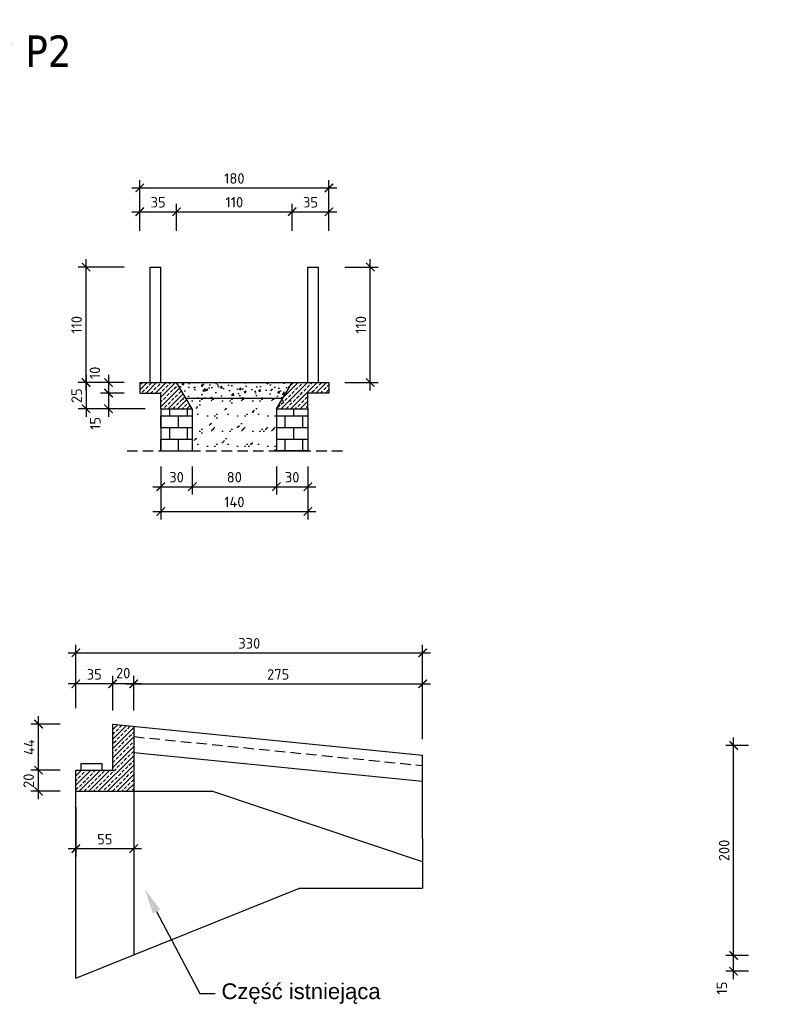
# Model space of a CAD drawing. Header units: millimetres. Extents: x 50975 to 116025, y -42779 to -16535.
# Tile 19 of 28: x 63155 to 63883, y -19054 to -18116. Entities that reach past the tile are written whole.
import ezdxf
from ezdxf import colors
from ezdxf.entities.mleader import LeaderData, LeaderLine
from ezdxf.math import Vec2, Vec3

# ---------------------------------------------------------------- set-up
doc = ezdxf.new("R2010")
doc.units = ezdxf.units.MM
doc.header["$LTSCALE"] = 40
doc.header["$PDMODE"] = 35
doc.header["$PDSIZE"] = 10
doc.linetypes.add('DASHED2', pattern=[0.375, 0.25, -0.125])
doc.layers.get('0').transparency = 0.4
doc.layers.get('Defpoints').transparency = 0.4
for name, color, linetype in [('K01', 94, 'Continuous'), ('K02', 253, 'Continuous'), ('K025', 161, 'Continuous'), ('K10', 10, 'Continuous')]:
    doc.layers.add(name, color=color, linetype=linetype)
doc.styles.get("Standard").update_dxf_attribs({"font": 'isocpeur.ttf', "height": 10})
doc.linetypes.add('ZIGZAG', pattern='A,0.00254,-5.08,[131,ltypeshp.shx,S=5.08,R=0,X=-5.08,Y=0],-10.16,[131,ltypeshp.shx,S=5.08,R=180,X=5.08,Y=0],-5.08', length=20.32254)
doc.dimstyles.new('ARCHIC', dxfattribs={"dimtxt": 10, "dimasz": 8, "dimexe": 7.5, "dimexo": 15, "dimgap": 4, "dimtad": 1, "dimdec": 1, "dimrnd": 0.5, "dimtxsty": 'Standard', "dimblk": 'ARCHTICK', "dimcen": 12.5, "dimdle": 7.5, "dimclrd": 94, "dimclre": 94, "dimclrt": 151, "dimazin": 2, "dimtfac": 1, "dimtdec": 1, "dimtmove": 2, "dimatfit": 3, "dimfxl": 7.5, "dimarcsym": 0})

# ---------------------------------------------------------------- blocks, each defined once
blk = doc.blocks.new('_ArchTick')
at = {"color": 0, "linetype": 'ByBlock', "const_width": 0.15}
blk.add_lwpolyline([(-0.5, -0.5), (0.5, 0.5)], dxfattribs=at)
blk = doc.blocks.new('*D314')
at = {"layer": 'Defpoints', "color": 0}
for p in [(63834.29, -19007.1), (63863.36, -19007.1), (63863.36, -19022.1)]:
    blk.add_point(p, dxfattribs=at)
at = {"layer": 'K025', "color": 94, "lineweight": -2}
for p, q in [((63848.36, -19007.1), (63826.79, -19007.1)), ((63834.29, -19029.6), (63834.29, -18999.6)), ((63848.36, -19022.1), (63826.79, -19022.1))]:
    blk.add_line(p, q, dxfattribs=at)
at = {"layer": 'K025', "color": 94, "lineweight": -2, "xscale": 8, "yscale": 8, "zscale": 8}
for p, rotation in [((63834.29, -19007.1), 90), ((63834.29, -19022.1), 270)]:
    blk.add_blockref('_ArchTick', p, dxfattribs=dict(at, rotation=rotation))
at = {"layer": 'K025', "color": 151, "insert": (63823.1, -19038.15), "char_height": 10, "attachment_point": 5, "rotation": 90}
blk.add_mtext('15', dxfattribs=at)
blk = doc.blocks.new('*D315')
at = {"layer": 'Defpoints', "color": 0}
for p in [(63834.29, -18807.1), (63863.36, -18807.1), (63863.36, -19007.1)]:
    blk.add_point(p, dxfattribs=at)
at = {"layer": 'K025', "color": 94, "lineweight": -2}
for p, q in [((63834.29, -19014.6), (63834.29, -18799.6)), ((63848.36, -18807.1), (63826.79, -18807.1)), ((63848.36, -19007.1), (63826.79, -19007.1))]:
    blk.add_line(p, q, dxfattribs=at)
at = {"layer": 'K025', "color": 94, "lineweight": -2, "xscale": 8, "yscale": 8, "zscale": 8}
for p, rotation in [((63834.29, -18807.1), 90), ((63834.29, -19007.1), 270)]:
    blk.add_blockref('_ArchTick', p, dxfattribs=dict(at, rotation=rotation))
at = {"layer": 'K025', "color": 151, "insert": (63825.29, -18907.1), "char_height": 10, "attachment_point": 5, "rotation": 90}
blk.add_mtext('200', dxfattribs=at)
blk = doc.blocks.new('*D380')
at = {"layer": 'Defpoints', "color": 0}
for p in [(63289.13, -18526.44), (63319.13, -18526.44), (63319.13, -18560.62)]:
    blk.add_point(p, dxfattribs=at)
at = {"layer": 'K02', "color": 94, "lineweight": -2}
for p, q in [((63289.13, -18541.44), (63289.13, -18568.12)), ((63319.13, -18541.44), (63319.13, -18568.12)), ((63281.63, -18560.62), (63326.63, -18560.62))]:
    blk.add_line(p, q, dxfattribs=at)
at = {"layer": 'K02', "color": 94, "lineweight": -2, "xscale": 8, "yscale": 8, "zscale": 8, "rotation": 180}
blk.add_blockref('_ArchTick', (63289.13, -18560.62), dxfattribs=at)
at = {"layer": 'K02', "color": 94, "lineweight": -2, "xscale": 8, "yscale": 8, "zscale": 8}
blk.add_blockref('_ArchTick', (63319.13, -18560.62), dxfattribs=at)
at = {"layer": 'K02', "color": 151, "insert": (63304.13, -18551.62), "char_height": 10, "attachment_point": 5}
blk.add_mtext('30', dxfattribs=at)
blk = doc.blocks.new('*D381')
at = {"layer": 'Defpoints', "color": 0}
for p in [(63319.13, -18526.44), (63399.13, -18526.44), (63399.13, -18560.62)]:
    blk.add_point(p, dxfattribs=at)
at = {"layer": 'K02', "color": 94, "lineweight": -2}
for p, q in [((63319.13, -18541.44), (63319.13, -18568.12)), ((63399.13, -18541.44), (63399.13, -18568.12)), ((63311.63, -18560.62), (63406.63, -18560.62))]:
    blk.add_line(p, q, dxfattribs=at)
at = {"layer": 'K02', "color": 94, "lineweight": -2, "xscale": 8, "yscale": 8, "zscale": 8, "rotation": 180}
blk.add_blockref('_ArchTick', (63319.13, -18560.62), dxfattribs=at)
at = {"layer": 'K02', "color": 94, "lineweight": -2, "xscale": 8, "yscale": 8, "zscale": 8}
blk.add_blockref('_ArchTick', (63399.13, -18560.62), dxfattribs=at)
at = {"layer": 'K02', "color": 151, "insert": (63359.13, -18551.62), "char_height": 10, "attachment_point": 5}
blk.add_mtext('80', dxfattribs=at)
blk = doc.blocks.new('*D382')
at = {"layer": 'Defpoints', "color": 0}
for p in [(63399.13, -18526.44), (63429.13, -18526.44), (63429.13, -18560.62)]:
    blk.add_point(p, dxfattribs=at)
at = {"layer": 'K02', "color": 94, "lineweight": -2}
for p, q in [((63399.13, -18541.44), (63399.13, -18568.12)), ((63429.13, -18541.44), (63429.13, -18568.12)), ((63391.63, -18560.62), (63436.63, -18560.62))]:
    blk.add_line(p, q, dxfattribs=at)
at = {"layer": 'K02', "color": 94, "lineweight": -2, "xscale": 8, "yscale": 8, "zscale": 8, "rotation": 180}
blk.add_blockref('_ArchTick', (63399.13, -18560.62), dxfattribs=at)
at = {"layer": 'K02', "color": 94, "lineweight": -2, "xscale": 8, "yscale": 8, "zscale": 8}
blk.add_blockref('_ArchTick', (63429.13, -18560.62), dxfattribs=at)
at = {"layer": 'K02', "color": 151, "insert": (63414.13, -18551.62), "char_height": 10, "attachment_point": 5}
blk.add_mtext('30', dxfattribs=at)
blk = doc.blocks.new('*D383')
at = {"layer": 'Defpoints', "color": 0}
for p in [(63289.13, -18526.44), (63429.13, -18526.44), (63429.13, -18584.22)]:
    blk.add_point(p, dxfattribs=at)
at = {"layer": 'K02', "color": 94, "lineweight": -2}
for p, q in [((63289.13, -18541.44), (63289.13, -18591.72)), ((63429.13, -18541.44), (63429.13, -18591.72)), ((63281.63, -18584.22), (63436.63, -18584.22))]:
    blk.add_line(p, q, dxfattribs=at)
at = {"layer": 'K02', "color": 94, "lineweight": -2, "xscale": 8, "yscale": 8, "zscale": 8, "rotation": 180}
blk.add_blockref('_ArchTick', (63289.13, -18584.22), dxfattribs=at)
at = {"layer": 'K02', "color": 94, "lineweight": -2, "xscale": 8, "yscale": 8, "zscale": 8}
blk.add_blockref('_ArchTick', (63429.13, -18584.22), dxfattribs=at)
at = {"layer": 'K02', "color": 151, "insert": (63359.13, -18575.22), "char_height": 10, "attachment_point": 5}
blk.add_mtext('140', dxfattribs=at)
blk = doc.blocks.new('*D384')
at = {"layer": 'Defpoints', "color": 0}
for p in [(63269.13, -18461.44), (63239.4, -18471.44), (63269.13, -18471.44)]:
    blk.add_point(p, dxfattribs=at)
at = {"layer": 'K02', "color": 94, "lineweight": -2}
for p, q in [((63239.4, -18453.94), (63239.4, -18478.94)), ((63254.13, -18461.44), (63231.9, -18461.44)), ((63254.13, -18471.44), (63231.9, -18471.44))]:
    blk.add_line(p, q, dxfattribs=at)
at = {"layer": 'K02', "color": 94, "lineweight": -2, "xscale": 8, "yscale": 8, "zscale": 8}
for p, rotation in [((63239.4, -18461.44), 90), ((63239.4, -18471.44), 270)]:
    blk.add_blockref('_ArchTick', p, dxfattribs=dict(at, rotation=rotation))
at = {"layer": 'K02', "color": 151, "insert": (63226.44, -18452.22), "char_height": 10, "attachment_point": 5, "rotation": 90}
blk.add_mtext('10', dxfattribs=at)
blk = doc.blocks.new('*D385')
at = {"layer": 'Defpoints', "color": 0}
for p in [(63269.13, -18471.44), (63239.4, -18486.44), (63289.13, -18486.44)]:
    blk.add_point(p, dxfattribs=at)
at = {"layer": 'K02', "color": 94, "lineweight": -2}
for p, q in [((63239.4, -18463.94), (63239.4, -18493.94)), ((63254.13, -18471.44), (63231.9, -18471.44)), ((63274.13, -18486.44), (63231.9, -18486.44))]:
    blk.add_line(p, q, dxfattribs=at)
at = {"layer": 'K02', "color": 94, "lineweight": -2, "xscale": 8, "yscale": 8, "zscale": 8}
for p, rotation in [((63239.4, -18471.44), 90), ((63239.4, -18486.44), 270)]:
    blk.add_blockref('_ArchTick', p, dxfattribs=dict(at, rotation=rotation))
at = {"layer": 'K02', "color": 151, "insert": (63226.79, -18500.32), "char_height": 10, "attachment_point": 5, "rotation": 90}
blk.add_mtext('15', dxfattribs=at)
blk = doc.blocks.new('*D386')
at = {"layer": 'Defpoints', "color": 0}
for p in [(63269.13, -18461.44), (63218.02, -18486.44), (63269.13, -18486.44)]:
    blk.add_point(p, dxfattribs=at)
at = {"layer": 'K02', "color": 94, "lineweight": -2}
for p, q in [((63218.02, -18453.94), (63218.02, -18493.94)), ((63254.13, -18461.44), (63210.52, -18461.44)), ((63254.13, -18486.44), (63210.52, -18486.44))]:
    blk.add_line(p, q, dxfattribs=at)
at = {"layer": 'K02', "color": 94, "lineweight": -2, "xscale": 8, "yscale": 8, "zscale": 8}
for p, rotation in [((63218.02, -18461.44), 90), ((63218.02, -18486.44), 270)]:
    blk.add_blockref('_ArchTick', p, dxfattribs=dict(at, rotation=rotation))
at = {"layer": 'K02', "color": 151, "insert": (63209.02, -18473.94), "char_height": 10, "attachment_point": 5, "rotation": 90}
blk.add_mtext('25', dxfattribs=at)
blk = doc.blocks.new('*D387')
at = {"layer": 'Defpoints', "color": 0}
for p in [(63304.13, -18298.73), (63269.13, -18332.05), (63304.13, -18332.05)]:
    blk.add_point(p, dxfattribs=at)
at = {"layer": 'K02', "color": 94, "lineweight": -2}
for p, q in [((63269.13, -18317.05), (63269.13, -18291.23)), ((63304.13, -18317.05), (63304.13, -18291.23)), ((63261.63, -18298.73), (63311.63, -18298.73))]:
    blk.add_line(p, q, dxfattribs=at)
at = {"layer": 'K02', "color": 94, "lineweight": -2, "xscale": 8, "yscale": 8, "zscale": 8, "rotation": 180}
blk.add_blockref('_ArchTick', (63269.13, -18298.73), dxfattribs=at)
at = {"layer": 'K02', "color": 94, "lineweight": -2, "xscale": 8, "yscale": 8, "zscale": 8}
blk.add_blockref('_ArchTick', (63304.13, -18298.73), dxfattribs=at)
at = {"layer": 'K02', "color": 151, "insert": (63286.63, -18289.73), "char_height": 10, "attachment_point": 5}
blk.add_mtext('35', dxfattribs=at)
blk = doc.blocks.new('*D388')
at = {"layer": 'Defpoints', "color": 0}
for p in [(63414.13, -18298.73), (63304.13, -18332.05), (63414.13, -18332.05)]:
    blk.add_point(p, dxfattribs=at)
at = {"layer": 'K02', "color": 94, "lineweight": -2}
for p, q in [((63304.13, -18317.05), (63304.13, -18291.23)), ((63414.13, -18317.05), (63414.13, -18291.23)), ((63296.63, -18298.73), (63421.63, -18298.73))]:
    blk.add_line(p, q, dxfattribs=at)
at = {"layer": 'K02', "color": 94, "lineweight": -2, "xscale": 8, "yscale": 8, "zscale": 8, "rotation": 180}
blk.add_blockref('_ArchTick', (63304.13, -18298.73), dxfattribs=at)
at = {"layer": 'K02', "color": 94, "lineweight": -2, "xscale": 8, "yscale": 8, "zscale": 8}
blk.add_blockref('_ArchTick', (63414.13, -18298.73), dxfattribs=at)
at = {"layer": 'K02', "color": 151, "insert": (63359.13, -18289.73), "char_height": 10, "attachment_point": 5}
blk.add_mtext('110', dxfattribs=at)
blk = doc.blocks.new('*D389')
at = {"layer": 'Defpoints', "color": 0}
for p in [(63449.13, -18298.73), (63414.13, -18332.05), (63449.13, -18332.05)]:
    blk.add_point(p, dxfattribs=at)
at = {"layer": 'K02', "color": 94, "lineweight": -2}
for p, q in [((63414.13, -18317.05), (63414.13, -18291.23)), ((63449.13, -18317.05), (63449.13, -18291.23)), ((63406.63, -18298.73), (63456.63, -18298.73))]:
    blk.add_line(p, q, dxfattribs=at)
at = {"layer": 'K02', "color": 94, "lineweight": -2, "xscale": 8, "yscale": 8, "zscale": 8, "rotation": 180}
blk.add_blockref('_ArchTick', (63414.13, -18298.73), dxfattribs=at)
at = {"layer": 'K02', "color": 94, "lineweight": -2, "xscale": 8, "yscale": 8, "zscale": 8}
blk.add_blockref('_ArchTick', (63449.13, -18298.73), dxfattribs=at)
at = {"layer": 'K02', "color": 151, "insert": (63431.63, -18289.73), "char_height": 10, "attachment_point": 5}
blk.add_mtext('35', dxfattribs=at)
blk = doc.blocks.new('*D390')
at = {"layer": 'Defpoints', "color": 0}
for p in [(63449.13, -18276.02), (63269.13, -18332.05), (63449.13, -18332.05)]:
    blk.add_point(p, dxfattribs=at)
at = {"layer": 'K02', "color": 94, "lineweight": -2}
for p, q in [((63261.63, -18276.02), (63456.63, -18276.02)), ((63269.13, -18317.05), (63269.13, -18268.52)), ((63449.13, -18317.05), (63449.13, -18268.52))]:
    blk.add_line(p, q, dxfattribs=at)
at = {"layer": 'K02', "color": 94, "lineweight": -2, "xscale": 8, "yscale": 8, "zscale": 8, "rotation": 180}
blk.add_blockref('_ArchTick', (63269.13, -18276.02), dxfattribs=at)
at = {"layer": 'K02', "color": 94, "lineweight": -2, "xscale": 8, "yscale": 8, "zscale": 8}
blk.add_blockref('_ArchTick', (63449.13, -18276.02), dxfattribs=at)
at = {"layer": 'K02', "color": 151, "insert": (63359.13, -18267.02), "char_height": 10, "attachment_point": 5}
blk.add_mtext('180', dxfattribs=at)
blk = doc.blocks.new('*D417')
at = {"layer": 'Defpoints', "color": 0}
for p in [(63208.33, -18850.69), (63263.33, -18850.69), (63263.33, -18905.36)]:
    blk.add_point(p, dxfattribs=at)
at = {"layer": 'K025', "color": 94, "lineweight": -2}
for p, q in [((63208.33, -18865.69), (63208.33, -18912.86)), ((63263.33, -18865.69), (63263.33, -18912.86)), ((63200.83, -18905.36), (63270.83, -18905.36))]:
    blk.add_line(p, q, dxfattribs=at)
at = {"layer": 'K025', "color": 94, "lineweight": -2, "xscale": 8, "yscale": 8, "zscale": 8, "rotation": 180}
blk.add_blockref('_ArchTick', (63208.33, -18905.36), dxfattribs=at)
at = {"layer": 'K025', "color": 94, "lineweight": -2, "xscale": 8, "yscale": 8, "zscale": 8}
blk.add_blockref('_ArchTick', (63263.33, -18905.36), dxfattribs=at)
at = {"layer": 'K025', "color": 151, "insert": (63235.83, -18896.36), "char_height": 10, "attachment_point": 5}
blk.add_mtext('55', dxfattribs=at)
blk = doc.blocks.new('*D418')
at = {"layer": 'Defpoints', "color": 0}
for p in [(63449.13, -18351.44), (63488.53, -18351.44), (63449.13, -18461.44)]:
    blk.add_point(p, dxfattribs=at)
at = {"layer": 'K025', "color": 94, "lineweight": -2}
for p, q in [((63464.13, -18351.44), (63496.03, -18351.44)), ((63488.53, -18468.94), (63488.53, -18343.94)), ((63464.13, -18461.44), (63496.03, -18461.44))]:
    blk.add_line(p, q, dxfattribs=at)
at = {"layer": 'K025', "color": 94, "lineweight": -2, "xscale": 8, "yscale": 8, "zscale": 8}
for p, rotation in [((63488.53, -18351.44), 90), ((63488.53, -18461.44), 270)]:
    blk.add_blockref('_ArchTick', p, dxfattribs=dict(at, rotation=rotation))
at = {"layer": 'K025', "color": 151, "insert": (63479.53, -18406.44), "char_height": 10, "attachment_point": 5, "rotation": 90}
blk.add_mtext('110', dxfattribs=at)
blk = doc.blocks.new('*D419')
at = {"layer": 'Defpoints', "color": 0}
for p in [(63218.02, -18351.44), (63269.13, -18351.44), (63269.13, -18461.44)]:
    blk.add_point(p, dxfattribs=at)
at = {"layer": 'K025', "color": 94, "lineweight": -2}
for p, q in [((63254.13, -18351.44), (63210.52, -18351.44)), ((63218.02, -18468.94), (63218.02, -18343.94)), ((63254.13, -18461.44), (63210.52, -18461.44))]:
    blk.add_line(p, q, dxfattribs=at)
at = {"layer": 'K025', "color": 94, "lineweight": -2, "xscale": 8, "yscale": 8, "zscale": 8}
for p, rotation in [((63218.02, -18351.44), 90), ((63218.02, -18461.44), 270)]:
    blk.add_blockref('_ArchTick', p, dxfattribs=dict(at, rotation=rotation))
at = {"layer": 'K025', "color": 151, "insert": (63209.02, -18406.44), "char_height": 10, "attachment_point": 5, "rotation": 90}
blk.add_mtext('110', dxfattribs=at)
blk = doc.blocks.new('*D420')
at = {"layer": 'Defpoints', "color": 0}
for p in [(63243.33, -18748.38), (63243.33, -18788.8), (63263.33, -18788.8)]:
    blk.add_point(p, dxfattribs=at)
at = {"layer": 'K025', "color": 94, "lineweight": -2}
for p, q in [((63243.33, -18773.8), (63243.33, -18740.88)), ((63263.33, -18773.8), (63263.33, -18740.88)), ((63270.83, -18748.38), (63235.83, -18748.38))]:
    blk.add_line(p, q, dxfattribs=at)
at = {"layer": 'K025', "color": 94, "lineweight": -2, "xscale": 8, "yscale": 8, "zscale": 8, "rotation": 180}
blk.add_blockref('_ArchTick', (63243.33, -18748.38), dxfattribs=at)
at = {"layer": 'K025', "color": 94, "lineweight": -2, "xscale": 8, "yscale": 8, "zscale": 8}
blk.add_blockref('_ArchTick', (63263.33, -18748.38), dxfattribs=at)
at = {"layer": 'K025', "color": 151, "insert": (63253.33, -18738.22), "char_height": 10, "attachment_point": 5}
blk.add_mtext('20', dxfattribs=at)
blk = doc.blocks.new('*D421')
at = {"layer": 'Defpoints', "color": 0}
for p in [(63538.33, -18748.38), (63263.33, -18788.8), (63538.33, -18816.19)]:
    blk.add_point(p, dxfattribs=at)
at = {"layer": 'K025', "color": 94, "lineweight": -2}
for p, q in [((63263.33, -18773.8), (63263.33, -18740.88)), ((63538.33, -18801.19), (63538.33, -18740.88)), ((63255.83, -18748.38), (63545.83, -18748.38))]:
    blk.add_line(p, q, dxfattribs=at)
at = {"layer": 'K025', "color": 94, "lineweight": -2, "xscale": 8, "yscale": 8, "zscale": 8, "rotation": 180}
blk.add_blockref('_ArchTick', (63263.33, -18748.38), dxfattribs=at)
at = {"layer": 'K025', "color": 94, "lineweight": -2, "xscale": 8, "yscale": 8, "zscale": 8}
blk.add_blockref('_ArchTick', (63538.33, -18748.38), dxfattribs=at)
at = {"layer": 'K025', "color": 151, "insert": (63400.83, -18739.38), "char_height": 10, "attachment_point": 5}
blk.add_mtext('275', dxfattribs=at)
blk = doc.blocks.new('*D422')
at = {"layer": 'Defpoints', "color": 0}
for p in [(63208.33, -18748.38), (63208.33, -18786.69), (63243.33, -18786.69)]:
    blk.add_point(p, dxfattribs=at)
at = {"layer": 'K025', "color": 94, "lineweight": -2}
for p, q in [((63208.33, -18771.69), (63208.33, -18740.88)), ((63243.33, -18771.69), (63243.33, -18740.88)), ((63250.83, -18748.38), (63200.83, -18748.38))]:
    blk.add_line(p, q, dxfattribs=at)
at = {"layer": 'K025', "color": 94, "lineweight": -2, "xscale": 8, "yscale": 8, "zscale": 8, "rotation": 180}
blk.add_blockref('_ArchTick', (63208.33, -18748.38), dxfattribs=at)
at = {"layer": 'K025', "color": 94, "lineweight": -2, "xscale": 8, "yscale": 8, "zscale": 8}
blk.add_blockref('_ArchTick', (63243.33, -18748.38), dxfattribs=at)
at = {"layer": 'K025', "color": 151, "insert": (63225.83, -18739.38), "char_height": 10, "attachment_point": 5}
blk.add_mtext('35', dxfattribs=at)
blk = doc.blocks.new('*D423')
at = {"layer": 'Defpoints', "color": 0}
for p in [(63538.33, -18718.84), (63208.33, -18786.69), (63538.33, -18786.69)]:
    blk.add_point(p, dxfattribs=at)
at = {"layer": 'K025', "color": 94, "lineweight": -2}
for p, q in [((63208.33, -18771.69), (63208.33, -18711.34)), ((63538.33, -18771.69), (63538.33, -18711.34)), ((63200.83, -18718.84), (63545.83, -18718.84))]:
    blk.add_line(p, q, dxfattribs=at)
at = {"layer": 'K025', "color": 94, "lineweight": -2, "xscale": 8, "yscale": 8, "zscale": 8, "rotation": 180}
blk.add_blockref('_ArchTick', (63208.33, -18718.84), dxfattribs=at)
at = {"layer": 'K025', "color": 94, "lineweight": -2, "xscale": 8, "yscale": 8, "zscale": 8}
blk.add_blockref('_ArchTick', (63538.33, -18718.84), dxfattribs=at)
at = {"layer": 'K025', "color": 151, "insert": (63373.33, -18709.84), "char_height": 10, "attachment_point": 5}
blk.add_mtext('330', dxfattribs=at)
blk = doc.blocks.new('*D425')
at = {"layer": 'Defpoints', "color": 0}
for p in [(63172.85, -18830.69), (63208.33, -18830.69), (63208.33, -18850.69)]:
    blk.add_point(p, dxfattribs=at)
at = {"layer": 'K025', "color": 94, "lineweight": -2}
for p, q in [((63172.85, -18858.19), (63172.85, -18823.19)), ((63193.33, -18830.69), (63165.35, -18830.69)), ((63193.33, -18850.69), (63165.35, -18850.69))]:
    blk.add_line(p, q, dxfattribs=at)
at = {"layer": 'K025', "color": 94, "lineweight": -2, "xscale": 8, "yscale": 8, "zscale": 8}
for p, rotation in [((63172.85, -18830.69), 90), ((63172.85, -18850.69), 270)]:
    blk.add_blockref('_ArchTick', p, dxfattribs=dict(at, rotation=rotation))
at = {"layer": 'K025', "color": 151, "insert": (63163.38, -18840.69), "char_height": 10, "attachment_point": 5, "rotation": 90}
blk.add_mtext('20', dxfattribs=at)
blk = doc.blocks.new('*D426')
at = {"layer": 'Defpoints', "color": 0}
for p in [(63172.85, -18786.69), (63208.33, -18786.69), (63208.33, -18830.69)]:
    blk.add_point(p, dxfattribs=at)
at = {"layer": 'K025', "color": 94, "lineweight": -2}
for p, q in [((63172.85, -18838.19), (63172.85, -18779.19)), ((63193.33, -18786.69), (63165.35, -18786.69)), ((63193.33, -18830.69), (63165.35, -18830.69))]:
    blk.add_line(p, q, dxfattribs=at)
at = {"layer": 'K025', "color": 94, "lineweight": -2, "xscale": 8, "yscale": 8, "zscale": 8}
for p, rotation in [((63172.85, -18786.69), 90), ((63172.85, -18830.69), 270)]:
    blk.add_blockref('_ArchTick', p, dxfattribs=dict(at, rotation=rotation))
at = {"layer": 'K025', "color": 151, "insert": (63163.85, -18808.69), "char_height": 10, "attachment_point": 5, "rotation": 90}
blk.add_mtext('44', dxfattribs=at)

msp = doc.modelspace()

# ---------------------------------------------------------------- hatches: boundary and pattern name
at = {"layer": 'K01'}
h = msp.add_hatch(dxfattribs=at)
h.set_pattern_fill('ANSI33', color=256, angle=360)
h.set_pattern_definition([(45, (63269.132, -18486.4445), (-4.49013, 4.49013), []), (45, (63273.622, -18486.4445), (-4.49013, 4.49013), [3.175, -1.5875])])
h.paths.add_polyline_path([(63414.13, -18461.44), (63399.13, -18486.44), (63429.13, -18486.44), (63429.13, -18471.44), (63449.13, -18471.44), (63449.13, -18461.44)])
h.paths.add_polyline_path([(63269.13, -18471.44), (63289.13, -18471.44), (63289.13, -18486.44), (63319.13, -18486.44), (63304.13, -18461.44), (63269.13, -18461.44)])
h = msp.add_hatch(dxfattribs=at)
h.set_pattern_fill('AR-CONC', color=256, scale=0.1, angle=360)
h.set_pattern_definition([(50, (64111.664, -19022.123), (18.21847, -1.5939), [1.905, -20.955]), (355, (64111.664, -19022.123), (-3.52434, 19.1057), [1.524, -16.76406]), (100.4514, (64113.182, -19022.256), (14.69412, 17.51178), [1.619, -17.80902]), (46.1842, (64111.664, -19017.043), (27.1079, -4.20423), [2.8575, -31.4325]), (96.6356, (64113.923, -19017.394), (23.7404, 24.7426), [2.4285, -26.71356]), (351.184, (64111.664, -19017.043), (23.7404, 24.7426), [2.286, -25.146]), (21, (64114.204, -19018.313), (15.16144, -10.22652), [1.905, -20.955]), (326, (64114.204, -19018.313), (6.1802, 18.4188), [1.524, -16.764]), (71.4514, (64115.467, -19019.166), (21.34164, 8.19228), [1.619, -17.809]), (37.5, (64111.6636, -19022.1234), (0.30886, 8.455504), [0, -16.5608, 0, -17.018, 0, -16.8275]), (7.5, (64111.664, -19022.123), (6.68197, 10.01806), [0, -9.7028, 0, -16.1798, 0, -6.4135]), (327.5, (64105.9994, -19022.1234), (13.55906, -0.572874), [0, -6.35, 0, -19.812, 0, -26.289]), (317.5, (64103.46, -19022.123), (14.81292, 2.54265), [0, -8.255, 0, -13.1572, 0, -18.669])])
h.paths.add_polyline_path([(63304.13, -18461.44), (63414.13, -18461.44), (63405.13, -18476.44), (63313.13, -18476.44)])
h = msp.add_hatch(dxfattribs=at)
h.set_pattern_fill('GROUT', color=256, scale=0.1, angle=45)
h.set_pattern_definition([(45, (63207.724, -18830.942), (-12.5724, 16.1645), [2.54, -17.78]), (45, (63204.132, -18823.758), (-14.3684, 14.3684), [0, -20.32]), (45, (63204.132, -18834.534), (-8.9803, 19.7566), [0, -20.32]), (45, (63193.356, -18823.758), (7e-15, 28.7368), [5.08, -35.56]), (45, (63213.112, -18821.962), (-14.3684, 14.3684), [0, -20.32]), (45, (63211.316, -18827.35), (-10.7763, 17.9605), [0, -20.32]), (45, (63211.316, -18823.758), (-14.3684, 14.3684), [0, -20.32]), (45, (63195.152, -18821.962), (-14.3684, 14.3684), [0, -20.32])])
h.paths.add_polyline_path([(63304.13, -18486.44), (63304.13, -18476.44), (63414.13, -18476.44), (63414.13, -18486.44), (63399.13, -18486.44), (63399.13, -18526.44), (63319.13, -18526.44), (63319.13, -18486.44)])
h = msp.add_hatch(dxfattribs=at)
h.set_pattern_fill('APPIANRN', color=256, scale=0.07, angle=360)
h.set_pattern_definition([(360, (63289.132, -18526.445), (3e-15, 11.1125), []), (90, (63289.132, -18526.4445), (-8.4455, 11.1125), [11.1125, -11.1125])])
h.paths.add_polyline_path([(63289.13, -18526.44), (63319.13, -18526.44), (63319.13, -18486.44), (63289.13, -18486.44)])
h.paths.add_polyline_path([(63399.13, -18526.44), (63429.13, -18526.44), (63429.13, -18486.44), (63399.13, -18486.44)])
h = msp.add_hatch(dxfattribs=at)
h.set_pattern_fill('ANSI33', color=256)
h.set_pattern_definition([(45, (63208.333, -18746.196), (-4.49013, 4.49013), []), (45, (63212.823, -18746.196), (-4.49013, 4.49013), [3.175, -1.5875])])
h.paths.add_polyline_path([(63208.33, -18850.69), (63263.33, -18850.69), (63263.33, -18788.69), (63243.33, -18786.69), (63243.33, -18830.69), (63208.33, -18830.69)])

# ---------------------------------------------------------------- linework, layer by layer
for p, q in [((63304.13, -18461.44), (63414.13, -18461.44)), ((63313.13, -18476.44), (63405.13, -18476.44))]:
    msp.add_line(p, q, dxfattribs=at)
at = {"layer": 'K01', "linetype": 'DASHED2'}
for p, q in [((63257, -18526.44), (63461.94, -18526.44)), ((63263.33, -18798.69), (63538.33, -18826.19))]:
    msp.add_line(p, q, dxfattribs=at)
at = {"layer": 'K02'}
for p, q in [((63279.13, -18461.44), (63279.13, -18351.44)), ((63279.13, -18351.44), (63289.13, -18351.44)), ((63289.13, -18461.44), (63289.13, -18351.44)), ((63429.13, -18461.44), (63429.13, -18351.44)), ((63429.13, -18351.44), (63439.13, -18351.44)), ((63439.13, -18461.44), (63439.13, -18351.44)), ((63399.13, -18486.44), (63429.13, -18486.44))]:
    msp.add_line(p, q, dxfattribs=at)
at = {"layer": 'K025'}
for p, q in [((63269.13, -18461.44), (63304.13, -18461.44)), ((63269.13, -18461.44), (63269.13, -18471.44)), ((63319.13, -18486.44), (63304.13, -18461.44)), ((63399.13, -18486.44), (63414.13, -18461.44)), ((63414.13, -18461.44), (63449.13, -18461.44)), ((63449.13, -18461.44), (63449.13, -18471.44)), ((63269.13, -18471.44), (63289.13, -18471.44)), ((63289.13, -18486.44), (63289.13, -18471.44)), ((63429.13, -18486.44), (63429.13, -18471.44)), ((63449.13, -18471.44), (63429.13, -18471.44)), ((63289.13, -18486.44), (63319.13, -18486.44)), ((63289.13, -18486.44), (63289.13, -18526.44)), ((63319.13, -18486.44), (63319.13, -18526.44)), ((63399.13, -18486.44), (63399.13, -18526.44)), ((63429.13, -18486.44), (63429.13, -18526.44)), ((63289.13, -18526.44), (63319.13, -18526.44)), ((63429.13, -18526.44), (63399.13, -18526.44)), ((63243.33, -18830.69), (63243.33, -18786.69)), ((63243.33, -18830.69), (63243.33, -18786.69)), ((63243.33, -18786.69), (63262.28, -18788.69)), ((63262.28, -18788.69), (63538.33, -18816.19)), ((63263.33, -18788.69), (63263.33, -18850.69)), ((63263.33, -18813.69), (63538.33, -18841.19)), ((63538.33, -18895.69), (63538.33, -18816.19)), ((63213.33, -18830.69), (63213.33, -18824.29)), ((63213.33, -18824.29), (63233.33, -18824.29)), ((63233.33, -18830.69), (63233.33, -18824.29)), ((63208.33, -19028.69), (63208.33, -18830.69)), ((63208.33, -18830.69), (63243.33, -18830.69)), ((63263.33, -18850.69), (63263.33, -19006.53)), ((63538.33, -18895.69), (63538.33, -18917.96)), ((63538.33, -18917.96), (63538.33, -18942.96)), ((63208.33, -19028.69), (63421.07, -18942.96)), ((63421.07, -18942.96), (63538.33, -18942.96))]:
    msp.add_line(p, q, dxfattribs=at)
at = {"layer": 'K025', "linetype": 'ZIGZAG', "ltscale": 0.01}
for p in [(63208.33, -18850.69), (63538.33, -18917.96)]:
    msp.add_line(p, (63337.78, -18850.69), dxfattribs=at)

# ---------------------------------------------------------------- texts
at = {"layer": 'K10', "insert": (62804.56, -18130.83), "char_height": 30, "width": 662.7761, "attachment_point": 1, "bg_fill": 2}
msp.add_mtext('{\\fTahoma|b0|i0|c238|p34;Geometria podpory P2}', dxfattribs=at)

# ---------------------------------------------------------------- dimensions: what is measured, and where the dimension line sits
at = {"layer": 'K02'}
for base, p1, p2, picture, middle in [((63449.13, -18276.02), (63269.13, -18332.05), (63449.13, -18332.05), '*D390', (63359.13, -18267.02)), ((63304.13, -18298.73), (63269.13, -18332.05), (63304.13, -18332.05), '*D387', (63286.63, -18289.73)), ((63414.13, -18298.73), (63304.13, -18332.05), (63414.13, -18332.05), '*D388', (63359.13, -18289.73)), ((63449.13, -18298.73), (63414.13, -18332.05), (63449.13, -18332.05), '*D389', (63431.63, -18289.73)), ((63319.13, -18560.62), (63289.13, -18526.44), (63319.13, -18526.44), '*D380', (63304.13, -18551.62)), ((63429.13, -18584.22), (63289.13, -18526.44), (63429.13, -18526.44), '*D383', (63359.13, -18575.22)), ((63399.13, -18560.62), (63319.13, -18526.44), (63399.13, -18526.44), '*D381', (63359.13, -18551.62)), ((63429.13, -18560.62), (63399.13, -18526.44), (63429.13, -18526.44), '*D382', (63414.13, -18551.62))]:
    dim = msp.add_linear_dim(base=base, p1=p1, p2=p2, dimstyle='ARCHIC', dxfattribs=at)
    dim.commit()
    dim.dimension.update_dxf_attribs({"geometry": picture, "text_midpoint": middle})
for base, p1, p2, picture, middle in [((63239.4, -18471.44), (63269.13, -18461.44), (63269.13, -18471.44), '*D384', (63226.44, -18452.22)), ((63239.4, -18486.44), (63269.13, -18471.44), (63289.13, -18486.44), '*D385', (63226.79, -18500.32))]:
    dim = msp.add_linear_dim(base=base, p1=p1, p2=p2, angle=90, dimstyle='ARCHIC', dxfattribs=at)
    dim.commit()
    dim.dimension.update_dxf_attribs({"geometry": picture, "text_midpoint": middle, "dimtype": 160})
dim = msp.add_linear_dim(base=(63218.02, -18486.44), p1=(63269.13, -18461.44), p2=(63269.13, -18486.44), angle=90, dimstyle='ARCHIC', dxfattribs=at)
dim.commit()
dim.dimension.update_dxf_attribs({"geometry": '*D386', "text_midpoint": (63209.02, -18473.94)})
at = {"layer": 'K025'}
for p1, p2, distance, picture, middle in [((63269.13, -18461.44), (63269.13, -18351.44), 51.11, '*D419', (63209.02, -18406.44)), ((63449.13, -18461.44), (63449.13, -18351.44), -39.4, '*D418', (63479.53, -18406.44)), ((63208.33, -18850.69), (63263.33, -18850.69), -54.67, '*D417', (63235.83, -18896.36))]:
    dim = msp.add_aligned_dim(p1=p1, p2=p2, distance=distance, dimstyle='ARCHIC', dxfattribs=at)
    dim.commit()
    dim.dimension.update_dxf_attribs({"geometry": picture, "text_midpoint": middle})
for base, p1, p2, picture, middle in [((63538.33, -18718.84), (63208.33, -18786.69), (63538.33, -18786.69), '*D423', (63373.33, -18709.84)), ((63208.33, -18748.38), (63243.33, -18786.69), (63208.33, -18786.69), '*D422', (63225.83, -18739.38)), ((63538.33, -18748.38), (63263.33, -18788.8), (63538.33, -18816.19), '*D421', (63400.83, -18739.38))]:
    dim = msp.add_linear_dim(base=base, p1=p1, p2=p2, dimstyle='ARCHIC', dxfattribs=at)
    dim.commit()
    dim.dimension.update_dxf_attribs({"geometry": picture, "text_midpoint": middle})
dim = msp.add_linear_dim(base=(63243.33, -18748.38), p1=(63263.33, -18788.8), p2=(63243.33, -18788.8), dimstyle='ARCHIC', dxfattribs=at)
dim.commit()
dim.dimension.update_dxf_attribs({"geometry": '*D420', "text_midpoint": (63253.33, -18738.22), "dimtype": 160})
dim = msp.add_linear_dim(base=(63172.85, -18786.69), p1=(63208.33, -18830.69), p2=(63208.33, -18786.69), angle=90, dimstyle='ARCHIC', dxfattribs=at)
dim.commit()
dim.dimension.update_dxf_attribs({"geometry": '*D426', "text_midpoint": (63163.85, -18808.69)})
at = {"layer": 'K025', "color": 1}
dim = msp.add_linear_dim(base=(63834.29, -18807.1), p1=(63863.36, -19007.1), p2=(63863.36, -18807.1), angle=90, dimstyle='ARCHIC', dxfattribs=at)
dim.commit()
dim.dimension.update_dxf_attribs({"geometry": '*D315', "text_midpoint": (63825.29, -18907.1)})
at = {"layer": 'K025'}
dim = msp.add_linear_dim(base=(63172.85, -18830.69), p1=(63208.33, -18850.69), p2=(63208.33, -18830.69), angle=90, dimstyle='ARCHIC', dxfattribs=at)
dim.commit()
dim.dimension.update_dxf_attribs({"geometry": '*D425', "text_midpoint": (63163.38, -18840.69), "dimtype": 160})
at = {"layer": 'K025', "color": 1}
dim = msp.add_linear_dim(base=(63834.29, -19007.1), p1=(63863.36, -19022.1), p2=(63863.36, -19007.1), angle=90, dimstyle='ARCHIC', dxfattribs=at)
dim.commit()
dim.dimension.update_dxf_attribs({"geometry": '*D314', "text_midpoint": (63823.1, -19038.15), "dimtype": 160})

# ---------------------------------------------------------------- leaders
at = {"layer": 'K01', "linetype": 'ZIGZAG'}
ml = msp.add_multileader_mtext('Standard', dxfattribs=at)
ml.set_content('{\\f@Arial Unicode MS|b0|i0|c238|p34;Część istniejąca}', color=256)
ml.set_leader_properties()
ml.build(insert=Vec2(0, 0))
ml.multileader.update_dxf_attribs({"text_right_attachment_type": 6, "dogleg_length": 0.36, "arrow_head_size": 24, "scale": 3})
ctx = ml.context
ctx.base_point, ctx.scale, ctx.char_height, ctx.arrow_head_size, ctx.landing_gap_size, ctx.plane_origin = Vec3(63340.89, -19043.35), 3, 15, 24, 6, Vec3(63855.92, -18964.92)
ctx.right_attachment = 6
notes = []
notes.append((ctx, [(0, (1, 1, 0), (63326.34, -19043.35), (1, 0), 14.55, [(0, [(63273.92, -18943.97)], 256, [])])]))
ctx.mtext.insert, ctx.mtext.width, ctx.mtext.flow_direction = Vec3(63346.89, -19033.66), 216.1592, 5
for ctx, leaders in notes:
    for number, flags, end, landing, length, lines in leaders:
        leader = LeaderData()
        leader.index, (leader.has_last_leader_line, leader.has_dogleg_vector, leader.attachment_direction) = number, flags
        leader.last_leader_point, leader.dogleg_vector, leader.dogleg_length = Vec3(end), Vec3(landing), length
        for number, points, colour, breaks in lines:
            line = LeaderLine()
            line.index, line.vertices, line.color, line.breaks = number, Vec3.list(points), colors.encode_raw_color(colour), breaks
            leader.lines.append(line)
        ctx.leaders.append(leader)

doc.saveas('drawing.dxf')
